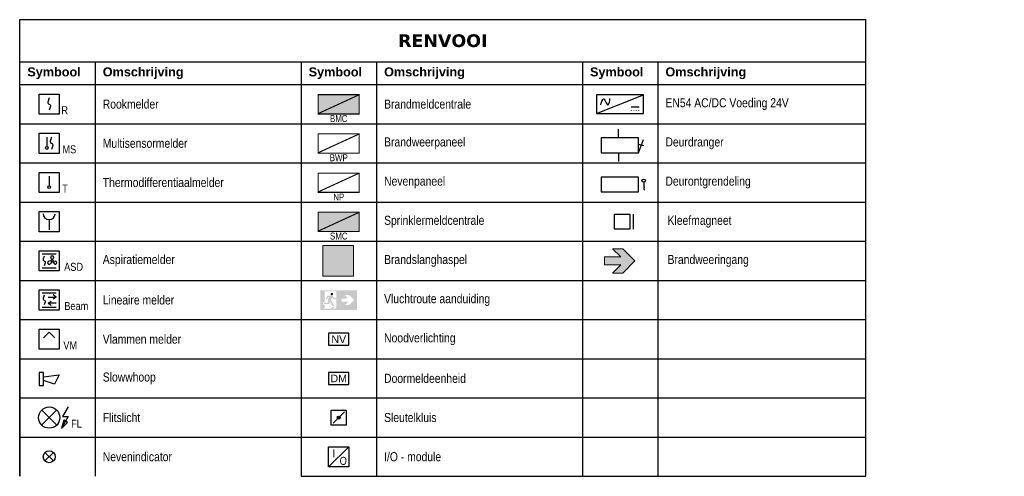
# Model space of a CAD drawing. Header units: millimetres. Extents: x 708096 to 1339077, y 428246 to 469230.
# Tile 1 of 15: x 708096 to 731369, y 446608 to 457413. Entities that reach past the tile are written whole.
import ezdxf
from ezdxf.enums import TextEntityAlignment as Align

# ---------------------------------------------------------------- set-up
doc = ezdxf.new("R2010")
doc.units = ezdxf.units.MM
doc.header["$LTSCALE"] = 171.31931
for name, color, linetype in [('001. HEFAS-KADERS', 7, 'Continuous'), ('002. HEFAS-BMI-CENTRALE APPARATUUR', 1, 'Continuous'), ('003. HEFAS-BMI-AUTOMATISCHE MELDERS', 1, 'Continuous'), ('004. HEFAS-BMI-HANDBRANDMELDERS', 1, 'Continuous'), ('005. HEFAS-BMI-OVERIGE COMPONENTEN', 1, 'Continuous'), ('FL------_DIV', 7, 'Continuous')]:
    doc.layers.add(name, color=color, linetype=linetype)
doc.styles.add('EN_Vastgoed_T2', font='arial.ttf')
doc.styles.get("Standard").update_dxf_attribs({"font": 'ARIALN.TTF'})
doc.styles.add('Verdana VET', font='verdanab.ttf')

# ---------------------------------------------------------------- blocks, each defined once
blk = doc.blocks.new('*U67')
at = {"true_color": 0x008a37}
h = blk.add_hatch(color=116, dxfattribs=at)
h.dxf.hatch_style = 1
edge = h.paths.add_edge_path(flags=16)
edge.add_line((-1.28, -0.62), (-1.65, -0.72))
edge.add_line((-1.65, -0.72), (-1.93, -0.44))
edge.add_line((-1.93, -0.44), (-1.57, -0.34))
edge.add_line((-1.57, -0.34), (-1.85, -0.06))
edge.add_line((-1.85, -0.06), (-2.22, -0.15))
edge.add_line((-2.22, -0.15), (-3.26, 0.88))
edge.add_line((-3.26, 0.88), (-2.89, 0.98))
edge.add_line((-2.89, 0.98), (-2.59, 1.28))
edge.add_line((-2.59, 1.28), (-2.86, 1.54))
edge.add_line((-2.86, 1.54), (-2.64, 1.75))
edge.add_line((-2.64, 1.75), (-2.23, 1.75))
edge.add_line((-2.23, 1.75), (-2.16, 1.69))
edge.add_line((-2.16, 1.69), (-0.74, 3.11))
edge.add_line((-0.74, 3.11), (0.86, 1.52))
edge.add_line((0.86, 1.52), (-0.04, 0.62))
edge.add_line((-0.04, 0.62), (-0.29, 0.88))
edge.add_line((-0.29, 0.88), (-0.29, 1.48))
edge.add_line((-0.29, 1.48), (-0.97, 2.17))
edge.add_line((-0.97, 2.17), (-1.51, 2.02))
edge.add_arc((-1.47, 1.89), 0.138, 105, 285)
edge.add_line((-1.44, 1.76), (-1.06, 1.86))
edge.add_line((-1.06, 1.86), (-0.88, 1.68))
edge.add_line((-0.88, 1.68), (-1.45, 1.52))
edge.add_line((-1.45, 1.52), (-1.84, 1.13))
edge.add_line((-1.84, 1.13), (-2.3, 1.59))
edge.add_line((-2.3, 1.59), (-2.57, 1.59))
edge.add_line((-2.57, 1.59), (-2.62, 1.54))
edge.add_line((-2.62, 1.54), (-1.88, 0.79))
edge.add_line((-1.88, 0.79), (-1.7, 0.79))
edge.add_line((-1.7, 0.79), (-1.41, 1.08))
edge.add_line((-1.41, 1.08), (-1.69, 0.04))
edge.add_line((-1.69, 0.04), (-1.41, -0.25))
edge.add_line((-1.41, -0.25), (-1.05, 1.09))
edge.add_line((-1.05, 1.09), (-0.57, 1.22))
edge.add_line((-0.57, 1.22), (-0.57, 0.76))
edge.add_line((-0.57, 0.76), (-0.23, 0.43))
edge.add_line((-0.23, 0.43), (-1.28, -0.62))
h.paths.add_polyline_path([(2.14, -2.14), (2.14, -0.76), (1.56, -0.18), (1.56, -1.13), (0.6, -0.18), (0.18, -0.6), (1.13, -1.56), (0.18, -1.56), (0.76, -2.14)], flags=16)
h.paths.add_polyline_path([(1.17, -3.89), (3.89, -1.17), (-1.17, 3.89), (-3.89, 1.17)])
edge = h.paths.add_edge_path(flags=0)
edge.add_arc((-0.13, 1.77), 0.239, -45, 315)
h = blk.add_hatch(color=116, dxfattribs=at)
h.dxf.hatch_style = 1
h.paths.add_polyline_path([(-0.3, 1.94, 1), (0.04, 1.6, 1)])
blk = doc.blocks.new('A$C10E655C1')
at = {"color": 1, "linetype": 'Continuous'}
blk.add_line((262, 179), (262, -179), dxfattribs=at)
blk.add_lwpolyline([(-179, -179), (-179, 179), (179, 179), (179, -179)], close=True, dxfattribs=at)
blk = doc.blocks.new('A$C4CCD760E')
at = {"color": 1, "linetype": 'Continuous'}
blk.add_line((134, 134), (-134, -134), dxfattribs=at)
blk.add_lwpolyline([(-179, -179), (-179, 179), (179, 179), (179, -179)], close=True, dxfattribs=at)
blk.add_circle((0, 0), 35, dxfattribs=at)
blk = doc.blocks.new('*U71')
at = {"color": 7, "const_width": 26.6}
blk.add_lwpolyline([(485, -232), (-485, -232), (-485, 223), (485, 223)], close=True, dxfattribs=at)
blk.add_lwpolyline([(-485, -223), (485, 223)], dxfattribs=at)
at = {"color": 7, "true_color": 0xffffff}
blk.add_solid([(485, 223), (-485, 223), (485, -232), (-485, -232)], dxfattribs=at)
at = {"color": 1, "true_color": 0xff0000}
blk.add_solid([(485, 213), (-485, 223), (-485, -223)], dxfattribs=at)
at = {"insert": (0, -424), "char_height": 163.55, "attachment_point": 8}
blk.add_mtext_dynamic_manual_height_columns('\\pxqc;{\\C2;BMC}', width=15.8, gutter_width=1, heights=[0], dxfattribs=at)
blk = doc.blocks.new('*U68')
at = {"color": 7, "const_width": 26.6}
blk.add_lwpolyline([(485, -232), (-485, -232), (-485, 223), (485, 223)], close=True, dxfattribs=at)
blk.add_lwpolyline([(-485, -223), (485, 223)], dxfattribs=at)
at = {"insert": (0, -424), "char_height": 163.55, "attachment_point": 8}
blk.add_mtext_dynamic_manual_height_columns('\\pxqc;{\\C2;BWP}', width=15.8, gutter_width=1, heights=[0], dxfattribs=at)
blk = doc.blocks.new('*U69')
at = {"color": 7, "const_width": 26.6}
blk.add_lwpolyline([(485, -232), (-485, -232), (-485, 223), (485, 223)], close=True, dxfattribs=at)
blk.add_lwpolyline([(-485, -223), (485, 223)], dxfattribs=at)
at = {"insert": (0, -424), "char_height": 163.55, "attachment_point": 8}
blk.add_mtext_dynamic_manual_height_columns('\\pxqc;{\\C2;NP}', width=15.8, gutter_width=1, heights=[0], dxfattribs=at)
blk = doc.blocks.new('*U70')
at = {"color": 7, "const_width": 26.6}
blk.add_lwpolyline([(485, -232), (-485, -232), (-485, 223), (485, 223)], close=True, dxfattribs=at)
blk.add_lwpolyline([(-485, -223), (485, 223)], dxfattribs=at)
at = {"color": 7, "true_color": 0xffffff}
blk.add_solid([(485, 223), (-485, 223), (485, -232), (-485, -232)], dxfattribs=at)
at = {"color": 1, "true_color": 0xff0000}
blk.add_solid([(485, 213), (-485, 223), (-485, -223)], dxfattribs=at)
at = {"insert": (0, -424), "char_height": 163.55, "attachment_point": 8}
blk.add_mtext_dynamic_manual_height_columns('\\pxqc;{\\C2;SMC}', width=15.8, gutter_width=1, heights=[0], dxfattribs=at)
blk = doc.blocks.new('*U74')
at = {"layer": '003. HEFAS-BMI-AUTOMATISCHE MELDERS', "color": 1, "linetype": 'Continuous'}
blk.add_lwpolyline([(-170, -170), (-170, 170), (170, 170), (170, -170)], close=True, dxfattribs=at)
blk.add_lwpolyline([(1, 105), (-21, 34, 0.457698), (0, 0, -0.462378), (21, -34), (-2, -102)], format="xyb", dxfattribs=at)
at = {"layer": '003. HEFAS-BMI-AUTOMATISCHE MELDERS', "insert": (261, -170), "char_height": 135, "width": 490.19, "attachment_point": 8}
blk.add_mtext('R', dxfattribs=at)
at = {"layer": '003. HEFAS-BMI-AUTOMATISCHE MELDERS'}
blk.add_attdef('COMPONENTNUMMER', text='', height=135, dxfattribs=at).set_placement((0, -308), align=Align.MIDDLE_CENTER)
blk = doc.blocks.new('*U60')
at = {"layer": '003. HEFAS-BMI-AUTOMATISCHE MELDERS', "color": 1, "linetype": 'Continuous'}
blk.add_line((-39, 105), (-39, -54), dxfattribs=at)
blk.add_lwpolyline([(-170, -170), (-170, 170), (170, 170), (170, -170)], close=True, dxfattribs=at)
blk.add_lwpolyline([(41, 105), (19, 34, 0.457698), (40, 0, -0.462378), (61, -34), (38, -102)], format="xyb", dxfattribs=at)
blk.add_circle((-40, -78), 24.3, dxfattribs=at)
at = {"layer": '003. HEFAS-BMI-AUTOMATISCHE MELDERS', "insert": (339, -170), "char_height": 135, "width": 490.19, "attachment_point": 8}
blk.add_mtext('MS', dxfattribs=at)
at = {"layer": '003. HEFAS-BMI-AUTOMATISCHE MELDERS'}
blk.add_attdef('COMPONENTNUMMER', text='', height=135, dxfattribs=at).set_placement((0, -308), align=Align.MIDDLE_CENTER)
blk = doc.blocks.new('*U61')
at = {"layer": '003. HEFAS-BMI-AUTOMATISCHE MELDERS', "color": 1, "linetype": 'Continuous'}
blk.add_line((1, 105), (1, -54), dxfattribs=at)
blk.add_lwpolyline([(-170, -170), (-170, 170), (170, 170), (170, -170)], close=True, dxfattribs=at)
blk.add_circle((0, -78), 24.3, dxfattribs=at)
at = {"layer": '003. HEFAS-BMI-AUTOMATISCHE MELDERS', "insert": (266, -170), "char_height": 135, "width": 855.74, "attachment_point": 8}
blk.add_mtext('T', dxfattribs=at)
at = {"layer": '003. HEFAS-BMI-AUTOMATISCHE MELDERS'}
blk.add_attdef('COMPONENTNUMMER', text='', height=135, dxfattribs=at).set_placement((0, -308), align=Align.MIDDLE_CENTER)
blk = doc.blocks.new('*U59')
at = {"layer": '003. HEFAS-BMI-AUTOMATISCHE MELDERS', "color": 1, "linetype": 'Continuous'}
blk.add_line((170, 170), (-170, -170), dxfattribs=at)
at = {"layer": '004. HEFAS-BMI-HANDBRANDMELDERS', "color": 1, "linetype": 'Continuous'}
blk.add_lwpolyline([(-170, 170), (170, 170), (170, -170), (-170, -170)], close=True, dxfattribs=at)
at = {"layer": '003. HEFAS-BMI-AUTOMATISCHE MELDERS', "char_height": 135, "width": 348.18, "attachment_point": 8}
for s, insert in [('I', (-84, -12)), ('O', (76, -139))]:
    blk.add_mtext(s, dxfattribs=dict(at, insert=insert))
at = {"layer": '003. HEFAS-BMI-AUTOMATISCHE MELDERS'}
blk.add_attdef('COMPONENTNUMMER', text='', height=135, dxfattribs=at).set_placement((0, -308), align=Align.MIDDLE_CENTER)
blk = doc.blocks.new('*U58')
at = {"layer": '003. HEFAS-BMI-AUTOMATISCHE MELDERS', "color": 1, "linetype": 'Continuous'}
blk.add_line((-170, -170), (-170, 170), dxfattribs=at)
blk.add_lwpolyline([(-170, -170), (-170, 170), (170, 170), (170, -170)], close=True, dxfattribs=at)
at = {"layer": '004. HEFAS-BMI-HANDBRANDMELDERS', "color": 1, "linetype": 'Continuous'}
blk.add_line((-1, 34), (-1, -136), dxfattribs=at)
blk.add_lwpolyline([(-170, 170), (170, 170), (170, -170), (-170, -170)], close=True, dxfattribs=at)
blk.add_arc((-1, 135), 101, 180, 0, dxfattribs=at)
at = {"layer": '003. HEFAS-BMI-AUTOMATISCHE MELDERS'}
blk.add_attdef('COMPONENTNUMMER', text='', height=135, dxfattribs=at).set_placement((0, -308), align=Align.MIDDLE_CENTER)
blk = doc.blocks.new('*U57')
at = {"layer": '003. HEFAS-BMI-AUTOMATISCHE MELDERS', "color": 1, "linetype": 'Continuous'}
for p, q in [((-119, 119), (119, 119)), ((43, 15), (28, 49)), ((58, 15), (74, 49)), ((-119, -119), (119, -119)), ((34, -1), (-3, -4)), ((42, -14), (20, -44)), ((61, -14), (82, -44)), ((68, -1), (105, -4))]:
    blk.add_line(p, q, dxfattribs=at)
blk.add_lwpolyline([(-83, 81), (-100, 33, 0.414214), (-85, 0), (-85, 0, -0.414214), (-70, -33), (-87, -81)], format="xyb", dxfattribs=at)
blk.add_circle((51, 0), 17, dxfattribs=at)
for centre, start, end in [((51, 59), 334.6231, 204.73), ((-1, -30), 94.6231, 324.73), ((102, -30), 214.6231, 84.73)]:
    blk.add_arc(centre, 25.5, start, end, dxfattribs=at)
at = {"layer": '004. HEFAS-BMI-HANDBRANDMELDERS', "color": 1, "linetype": 'Continuous'}
blk.add_lwpolyline([(-170, 170), (170, 170), (170, -170), (-170, -170)], close=True, dxfattribs=at)
at = {"layer": '003. HEFAS-BMI-AUTOMATISCHE MELDERS', "insert": (411, -170), "char_height": 135, "width": 1115.34, "attachment_point": 8}
blk.add_mtext('ASD', dxfattribs=at)
at = {"layer": '003. HEFAS-BMI-AUTOMATISCHE MELDERS'}
blk.add_attdef('COMPONENTNUMMER', text='', height=135, dxfattribs=at).set_placement((0, -308), align=Align.MIDDLE_CENTER)
blk = doc.blocks.new('A$C6E2578B6')
at = {"color": 1, "linetype": 'Continuous'}
for p, q in [((-4.46, 4.46), (4.46, -4.46)), ((4.46, 4.46), (-4.46, -4.46))]:
    blk.add_line(p, q, dxfattribs=at)
blk.add_lwpolyline([(12.04, 6.69), (8.33, 0.61), (12.04, 0.61), (8.33, -5.68)], dxfattribs=at)
blk.add_lwpolyline([(7.78, -6.81), (11.54, -3.05), (9.16, -1.67)], close=True, dxfattribs=at)
blk.add_circle((0, 0), 6.69, dxfattribs=at)
blk = doc.blocks.new('Flitslicht')
at = {"xscale": 25.40000000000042, "yscale": 25.40000000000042, "zscale": 25.40000000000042}
blk.add_blockref('A$C6E2578B6', (0, 0), dxfattribs=at)
blk = doc.blocks.new('A$C7CF26DE8')
at = {"xscale": 1.403670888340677, "yscale": 1.403670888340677, "zscale": 1.403670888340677}
blk.add_blockref('Flitslicht', (0, 0), dxfattribs=at)
blk = doc.blocks.new('*U56')
at = {"layer": '003. HEFAS-BMI-AUTOMATISCHE MELDERS', "xscale": 0.75, "yscale": 0.75, "zscale": 0.75}
blk.add_blockref('A$C7CF26DE8', (0, 0), dxfattribs=at)
at = {"layer": '003. HEFAS-BMI-AUTOMATISCHE MELDERS', "insert": (459, -170), "char_height": 135, "width": 1115.34, "attachment_point": 8}
blk.add_mtext('FL', dxfattribs=at)
blk = doc.blocks.new('NEVENINDICATOR')
at = {"color": 1, "linetype": 'Continuous'}
for p, q in [((-120, -120), (120, 120)), ((-120, 120), (120, -120))]:
    blk.add_line(p, q, dxfattribs=at)
blk.add_circle((0, 0), 170, dxfattribs=at)
blk = doc.blocks.new('A$C1404348D')
at = {"xscale": 0.7895648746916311, "yscale": 0.7895648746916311, "zscale": 0.7895648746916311}
blk.add_blockref('NEVENINDICATOR', (0, 0), dxfattribs=at)
blk = doc.blocks.new('*U55')
at = {"layer": '003. HEFAS-BMI-AUTOMATISCHE MELDERS', "xscale": 0.75, "yscale": 0.75, "zscale": 0.75}
blk.add_blockref('A$C1404348D', (0, 0), dxfattribs=at)
blk = doc.blocks.new('*U54')
at = {"layer": '003. HEFAS-BMI-AUTOMATISCHE MELDERS', "color": 1, "linetype": 'Continuous'}
blk.add_lwpolyline([(-170, 170), (-98, 170), (-98, 387), (-170, 387)], close=True, dxfattribs=at)
blk.add_lwpolyline([(-98, 319), (170, 348), (91, 191), (-98, 255)], dxfattribs=at)
at = {"layer": '003. HEFAS-BMI-AUTOMATISCHE MELDERS'}
blk.add_attdef('COMPONENTNUMMER2', text='', height=135, dxfattribs=at).set_placement((0, 493), align=Align.MIDDLE_CENTER)
blk = doc.blocks.new('*U53')
at = {"layer": '003. HEFAS-BMI-AUTOMATISCHE MELDERS', "color": 1, "linetype": 'Continuous'}
for p, q in [((-170, 170), (170, 170)), ((-170, -170), (-170, 170)), ((170, 170), (170, -170)), ((-119, 119), (119, 119)), ((-17, 51), (119, 51)), ((119, 51), (68, 85)), ((119, 51), (68, 17)), ((-119, -119), (119, -119)), ((-17, -51), (34, -17)), ((119, -51), (-17, -51)), ((-17, -51), (34, -85)), ((170, -170), (-170, -170))]:
    blk.add_line(p, q, dxfattribs=at)
blk.add_lwpolyline([(-83, 81), (-100, 33, 0.414214), (-85, 0), (-85, 0, -0.414214), (-70, -33), (-87, -81)], format="xyb", dxfattribs=at)
at = {"layer": '004. HEFAS-BMI-HANDBRANDMELDERS', "color": 1, "linetype": 'Continuous'}
blk.add_lwpolyline([(-170, 170), (170, 170), (170, -170), (-170, -170)], close=True, dxfattribs=at)
at = {"layer": '003. HEFAS-BMI-AUTOMATISCHE MELDERS', "insert": (456, -170), "char_height": 135, "width": 1115.34, "attachment_point": 8}
blk.add_mtext('Beam', dxfattribs=at)
at = {"layer": '003. HEFAS-BMI-AUTOMATISCHE MELDERS'}
blk.add_attdef('COMPONENTNUMMER', text='', height=135, dxfattribs=at).set_placement((0, -308), align=Align.MIDDLE_CENTER)
blk = doc.blocks.new('DVD_BSLH_001_v01')
at = {"layer": '005. HEFAS-BMI-OVERIGE COMPONENTEN', "lineweight": 0, "true_color": 0xbd3632}
h = blk.add_hatch(color=15, dxfattribs=at)
h.paths.add_polyline_path([(300, 300), (-300, 300), (-300, -300), (300, -300)])
h.paths.add_polyline_path([(1, -94), (-17, -94), (-17, 254), (0, 254), (11, 242), (11, 86), (21, 86, -11.935869), (21, 73), (11, 73), (11, -81)], flags=16)
h.paths.add_polyline_path([(103, -142, 0.121619), (140, -168, 0.053711), (184, -180, 0.091864), (215, -180, 0.003576), (246, -173), (246, -238), (210, -238, -0.093847), (162, -228, -0.11421), (132, -208, -0.070844), (117, -185, -0.066562)], flags=16)
h.paths.add_polyline_path([(-39, -78), (-42, -78, -0.414214), (-54, -66), (-54, 224, -0.414214), (-42, 237), (-39, 237, -0.414214), (-27, 224), (-27, -66, -0.414214)], flags=16)
h.paths.add_polyline_path([(54, -75, -0.140947), (99, -60, -0.186678), (156, -88, 0.0624), (189, -118, 0.067342), (246, -141, -0.194047), (194, -160, -0.184683), (135, -139, 0.00948), (93, -92, 0.112267)], flags=16)
h.paths.add_polyline_path([(-77, -78), (-80, -78, -0.414214), (-92, -66), (-92, 224, -0.414214), (-80, 237), (-77, 237, -0.414214), (-65, 224), (-65, -66, -0.414214)], flags=16)
h.paths.add_polyline_path([(-116, -78), (-118, -78, -0.414214), (-131, -66), (-131, 224, -0.414214), (-118, 237), (-116, 237, -0.414214), (-103, 224), (-103, -66, -0.414214)], flags=16)
h.paths.add_polyline_path([(-154, -78), (-157, -78, -0.414214), (-169, -66), (-169, 224, -0.414214), (-157, 237), (-154, 237, -0.414214), (-142, 224), (-142, -66, -0.414214)], flags=16)
h.paths.add_polyline_path([(-187, -202), (-202, -202), (-207, -169, -0.23251), (-208, -168, -0.130777), (-206, -167), (-182, -167, -0.065582), (-180, -167)], flags=16)
h.paths.add_polyline_path([(-180, -146), (-207, -146), (-208, 224, -0.414402), (-195, 237), (-193, 237, -0.414214), (-180, 224)], flags=16)
h.paths.add_polyline_path([(113, -7, -0.134714), (103, 55, 0.072408), (155, -3, 0.126765), (237, -42), (246, -42), (246, -109, -0.121842), (153, -64, -0.092222)], flags=16)
h.paths.add_polyline_path([(30, 73), (52, 73), (52, 50, 0.121659), (67, 50), (67, 73), (91, 73, -0.769185)], flags=0)
h.paths.add_polyline_path([(-217, -95), (-236, -95), (-246, -82), (-246, 242), (-234, 253), (-217, 253)], flags=16)
h.paths.add_polyline_path([(131, 58, -0.042192), (110, 124, 0.136872), (86, 153, -0.111668), (112, 152, -0.150949), (155, 117, 0.015659), (188, 49, 0.165104), (246, -7, -0.199323), (184, -3, -0.171723)], flags=16)
h.paths.add_polyline_path([(29, 86, -0.289048), (52, 112), (52, 86)], flags=0)
h.paths.add_polyline_path([(67, 86), (67, 112, -0.310761), (92, 86)], flags=0)
h.paths.add_polyline_path([(197, 69, -0.138123), (177, 120, -0.090327), (182, 184, 0.060954), (208, 123, 0.18753), (246, 90), (246, 23, -0.083194)], flags=16)
at = {"layer": '005. HEFAS-BMI-OVERIGE COMPONENTEN', "lineweight": 0, "true_color": 0xffffff}
h = blk.add_hatch(color=7, dxfattribs=at)
h.paths.add_polyline_path([(-217, 253), (-234, 253), (-246, 242), (-246, -82), (-236, -95), (-217, -95)])
h.paths.add_polyline_path([(-180, 224, 0.413383), (-193, 237), (-195, 237, 0.414214), (-208, 224), (-207, -146), (-180, -146)])
h.paths.add_polyline_path([(-180, -168, 0.214869), (-180, -167, 0.054343), (-182, -167), (-206, -167, 0.130777), (-208, -168, 0.23251), (-207, -169), (-202, -202), (-187, -202)])
h.paths.add_polyline_path([(-142, 224, 0.414214), (-154, 237), (-157, 237, 0.414214), (-169, 224), (-169, -66, 0.414214), (-157, -78), (-154, -78, 0.414214), (-142, -66)])
h.paths.add_polyline_path([(-103, 224, 0.414214), (-116, 237), (-118, 237, 0.414214), (-131, 224), (-131, -66, 0.414214), (-118, -78), (-116, -78, 0.414214), (-103, -66)])
h.paths.add_polyline_path([(-65, 224, 0.414214), (-77, 237), (-80, 237, 0.414214), (-92, 224), (-92, -66, 0.414214), (-80, -78), (-77, -78, 0.414214), (-65, -66)])
h.paths.add_polyline_path([(-27, 224, 0.414214), (-39, 237), (-42, 237, 0.414214), (-54, 224), (-54, -66, 0.414214), (-42, -78), (-39, -78, 0.414214), (-27, -66)])
h.paths.add_polyline_path([(11, 73), (21, 73, 11.935869), (21, 86), (11, 86), (11, 242), (0, 254), (-17, 254), (-17, -94), (1, -94), (11, -81)])
h.paths.add_polyline_path([(30, 73), (52, 73), (52, 50, 0.121659), (67, 50), (67, 73), (91, 73, -0.769185)], flags=16)
h.paths.add_polyline_path([(29, 86, -0.289048), (52, 112), (52, 86)], flags=16)
h.paths.add_polyline_path([(67, 86), (67, 112, -0.310761), (92, 86)], flags=16)
h.paths.add_polyline_path([(246, 90, -0.18753), (208, 123, -0.060954), (182, 184, 0.090327), (177, 120, 0.138123), (197, 69, 0.083194), (246, 23)])
h.paths.add_polyline_path([(188, 49, -0.015659), (155, 117, 0.150949), (112, 152, 0.111668), (86, 153, -0.136872), (110, 124, 0.042192), (131, 58, 0.171723), (184, -3, 0.199323), (246, -7, -0.165104)])
h.paths.add_polyline_path([(246, -42), (237, -42, -0.126765), (155, -3, -0.072408), (103, 55, 0.134714), (113, -7, 0.092222), (153, -64, 0.121842), (246, -109)])
h.paths.add_polyline_path([(156, -88, 0.186678), (99, -60, 0.140947), (54, -75, -0.112267), (93, -92, -0.00948), (135, -139, 0.184683), (194, -160, 0.194047), (246, -141, -0.067342), (189, -118, -0.0624)])
h.paths.add_polyline_path([(246, -173, -0.003576), (215, -180, -0.091864), (184, -180, -0.053711), (140, -168, -0.121619), (103, -142, 0.066562), (117, -185, 0.070844), (132, -208, 0.11421), (162, -228, 0.093847), (210, -238), (246, -238)])
at = {"layer": '005. HEFAS-BMI-OVERIGE COMPONENTEN', "color": 15, "lineweight": 0, "true_color": 0xbd3632}
blk.add_lwpolyline([(-300, 300), (300, 300), (300, -300), (-300, -300)], close=True, dxfattribs=at)
blk = doc.blocks.new('*U62')
at = {"layer": '003. HEFAS-BMI-AUTOMATISCHE MELDERS', "color": 1, "linetype": 'Continuous'}
for q in [(-96, 23), (96, 23)]:
    blk.add_line((0, 119), q, dxfattribs=at)
at = {"layer": '004. HEFAS-BMI-HANDBRANDMELDERS', "color": 1, "linetype": 'Continuous'}
blk.add_lwpolyline([(-170, 170), (170, 170), (170, -170), (-170, -170)], close=True, dxfattribs=at)
at = {"layer": '003. HEFAS-BMI-AUTOMATISCHE MELDERS', "insert": (354, -170), "char_height": 135, "width": 1115.34, "attachment_point": 8}
blk.add_mtext('VM', dxfattribs=at)
at = {"layer": '003. HEFAS-BMI-AUTOMATISCHE MELDERS'}
for tag, p in [('COMPONENTNUMMER2', (0, 493)), ('COMPONENTNUMMER', (0, -308))]:
    blk.add_attdef(tag, text='', height=135, dxfattribs=at).set_placement(p, align=Align.MIDDLE_CENTER)
blk = doc.blocks.new('A$C00AA74E4')
at = {"layer": '005. HEFAS-BMI-OVERIGE COMPONENTEN', "transparency": 33554559}
h = blk.add_hatch(color=256, dxfattribs=at)
h.paths.add_polyline_path([(1.38, -0.73), (1.48, -0.73), (1.53, -0.78), (1.48, -0.83), (1.35, -0.83), (1.33, -0.78), (1.35, -0.75)], flags=0)
h.paths.add_polyline_path([(1.68, -0.73), (1.78, -0.73), (1.83, -0.78), (1.78, -0.83), (1.68, -0.83), (1.63, -0.78)], flags=0)
h.paths.add_polyline_path([(1.98, -0.73), (2.08, -0.73), (2.13, -0.78), (2.08, -0.83), (1.98, -0.83), (1.93, -0.78)], flags=0)
h.paths.add_polyline_path([(2.28, -0.73), (2.38, -0.73), (2.42, -0.75), (2.43, -0.78), (2.42, -0.83), (2.28, -0.83), (2.23, -0.78)], flags=0)
at = {"layer": '005. HEFAS-BMI-OVERIGE COMPONENTEN', "lineweight": 25}
blk.add_lwpolyline([(-2.95, -1.18), (2.95, -1.18), (2.95, 1.18), (-2.95, 1.18)], close=True, dxfattribs=at)
for points in [[(-2.95, -1.18), (2.95, 1.18)], [(2.4, -0.4), (1.38, -0.4)]]:
    blk.add_lwpolyline(points, dxfattribs=at)
for points in [[(-2.4, -0.08), (-2.37, 0.13), (-2.22, 0.63), (-2.08, 0.67)], [(-2.08, 0.67), (-1.95, 0.7), (-1.85, 0.38), (-1.75, 0.15)], [(-1.75, 0.15), (-1.65, -0.03), (-1.57, -0.15), (-1.48, -0.08)], [(-1.48, -0.08), (-1.38, 0), (-1.28, 0.43), (-1.28, 0.73)]]:
    blk.add_open_spline(points, degree=3, dxfattribs=at)
blk = doc.blocks.new('A$C06C07E43')
at = {"layer": '005. HEFAS-BMI-OVERIGE COMPONENTEN', "lineweight": 25}
for points in [[(-0.3, 1.3), (-0.3, 2.64)], [(2.85, -1.1), (3.65, 1.02)], [(2.85, 0.27), (3.65, 0.04)], [(-0.3, -1.15), (-0.3, -2.48)]]:
    blk.add_lwpolyline(points, dxfattribs=at)
blk.add_lwpolyline([(-3.05, -1.1), (2.85, -1.1), (2.85, 1.25), (-3.05, 1.25)], close=True, dxfattribs=at)
blk = doc.blocks.new('DVD_DIV_010')
at = {"layer": 'FL------_DIV', "linetype": 'Continuous', "lineweight": 0, "true_color": 0xbd3632}
blk.add_hatch(color=15, dxfattribs=at).paths.add_polyline_path([(-240, 63), (18, 63), (-111, 192), (48, 192), (240, 0), (48, -192), (-111, -192), (18, -63), (-240, -63)])
at = {"layer": 'FL------_DIV', "color": 15, "linetype": 'Continuous', "lineweight": 0, "true_color": 0xbd3632}
blk.add_lwpolyline([(-240, 63), (18, 63), (-111, 192), (48, 192), (240, 0), (240, 0), (240, 0), (48, -192), (-111, -192), (18, -63), (-240, -63)], close=True, dxfattribs=at)

msp = doc.modelspace()

# ---------------------------------------------------------------- linework, layer by layer
for p, q in [((728096, 446608), (728096, 457413)), ((714746, 456413), (714746, 455807)), ((714746, 446608), (728096, 446608))]:
    msp.add_line(p, q)
at = {"color": 1, "linetype": 'Continuous'}
msp.add_line((715771, 448133), (715503, 447864), dxfattribs=at)
msp.add_lwpolyline([(715458, 447820), (715458, 448177), (715816, 448177), (715816, 447820)], close=True, dxfattribs=at)
msp.add_circle((715637, 447998), 35, dxfattribs=at)
at = {"layer": '001. HEFAS-KADERS'}
for p, q in [((708096, 446608), (708096, 457413)), ((708096, 457413), (728096, 457413)), ((708096, 456413), (728096, 456413)), ((709878, 456413), (709878, 446608)), ((716528, 456413), (716528, 446608)), ((721396, 456413), (721396, 446608)), ((723178, 456413), (723178, 446608)), ((708096, 455878), (721396, 455878)), ((708096, 455807), (708096, 446608)), ((714746, 455807), (714746, 446608)), ((721396, 455878), (728096, 455878))]:
    msp.add_line(p, q, dxfattribs=at)
at = {"layer": '001. HEFAS-KADERS', "color": 8}
for p, q in [((708096, 454951), (721396, 454951)), ((721396, 454951), (728096, 454951)), ((708096, 454024), (721396, 454024)), ((721396, 454024), (728096, 454024)), ((708096, 453097), (721396, 453097)), ((721396, 453097), (728096, 453097)), ((708096, 452170), (728096, 452170)), ((708096, 451243), (721396, 451243)), ((721396, 451243), (728096, 451243)), ((708096, 450316), (721396, 450316)), ((721396, 450316), (728096, 450316)), ((708096, 449389), (721396, 449389)), ((721396, 449389), (728096, 449389)), ((708096, 448462), (721396, 448462)), ((721396, 448462), (728096, 448462)), ((708096, 447535), (721396, 447535)), ((721396, 447535), (728096, 447535))]:
    msp.add_line(p, q, dxfattribs=at)
at = {"layer": '005. HEFAS-BMI-OVERIGE COMPONENTEN'}
msp.add_lwpolyline([(721839, 453337), (722724, 453337), (722724, 453689), (721839, 453689)], close=True, dxfattribs=at)
for points in [[(722846, 453574), (722846, 453397)], [(722849, 453452), (722874, 453452)], [(722849, 453422), (722861, 453422)], [(722849, 453392), (722874, 453392)]]:
    msp.add_lwpolyline(points, dxfattribs=at)
at = {"layer": '005. HEFAS-BMI-OVERIGE COMPONENTEN', "color": 7}
for points in [[(715877, 449994), (715397, 449994), (715397, 449711), (715877, 449711)], [(715877, 449067), (715397, 449067), (715397, 448784), (715877, 448784)]]:
    msp.add_lwpolyline(points, close=True, dxfattribs=at)
at = {"layer": '005. HEFAS-BMI-OVERIGE COMPONENTEN'}
for points in [[(722844, 453634), (722814, 453634), (722791, 453622), (722791, 453604)], [(722844, 453634), (722814, 453634), (722791, 453622), (722791, 453604)], [(722791, 453604), (722791, 453589), (722814, 453574), (722844, 453574)], [(722791, 453604), (722791, 453589), (722814, 453574), (722844, 453574)], [(722894, 453604), (722894, 453622), (722871, 453634), (722844, 453634)], [(722894, 453604), (722894, 453622), (722871, 453634), (722844, 453634)], [(722844, 453574), (722871, 453574), (722894, 453589), (722894, 453604)], [(722844, 453574), (722871, 453574), (722894, 453589), (722894, 453604)]]:
    msp.add_open_spline(points, degree=3, dxfattribs=at)

# ---------------------------------------------------------------- block references
for name, p, xscale, yscale, zscale in [('A$C00AA74E4', (722287, 455414), 188.122409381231, 188.122409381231, 188.122409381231), ('A$C06C07E43', (722296, 454428), 150.0000000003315, 150.0000000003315, 150.0000000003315), ('DVD_DIV_010', (722277, 451706), 1.5, 1.5, 1.5)]:
    msp.add_blockref(name, p, dxfattribs=dict(xscale=xscale, yscale=yscale, zscale=zscale))
at = {"layer": '002. HEFAS-BMI-CENTRALE APPARATUUR'}
for name, p in [('*U71', (715637, 455414)), ('*U68', (715637, 454487)), ('*U69', (715637, 453560)), ('*U70', (715637, 452633))]:
    msp.add_blockref(name, p, dxfattribs=at)
at = {"layer": '003. HEFAS-BMI-AUTOMATISCHE MELDERS', "xscale": 1.403670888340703, "yscale": 1.403670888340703, "zscale": 1.403670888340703}
for name, p in [('*U74', (708793, 455414)), ('*U60', (708793, 454487)), ('*U61', (708793, 453560)), ('*U57', (708793, 451706)), ('*U53', (708793, 450779)), ('*U62', (708793, 449852))]:
    msp.add_blockref(name, p, dxfattribs=at)
at = {"layer": '004. HEFAS-BMI-HANDBRANDMELDERS', "xscale": 1.403670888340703, "yscale": 1.403670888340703, "zscale": 1.403670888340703}
msp.add_blockref('*U58', (708793, 452633), dxfattribs=at)
at = {"layer": '005. HEFAS-BMI-OVERIGE COMPONENTEN'}
for name, p, xscale, yscale, zscale in [('A$C10E655C1', (722337, 452633), 0.998810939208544, 0.998810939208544, 0.998810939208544), ('DVD_BSLH_001_v01', (715621, 451707), 1.21, 1.21, 1.21), ('*U54', (708793, 448518), 1.403670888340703, 1.403670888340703, 1.403670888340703), ('*U56', (708793, 447998), 1.403670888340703, 1.403670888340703, 1.403670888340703), ('A$C4CCD760E', (715637, 447998), 0.998810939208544, 0.998810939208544, 0.998810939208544), ('*U55', (708793, 447071), 1.403670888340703, 1.403670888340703, 1.403670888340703), ('*U59', (715637, 447071), 1.403670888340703, 1.403670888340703, 1.403670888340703)]:
    msp.add_blockref(name, p, dxfattribs=dict(at, xscale=xscale, yscale=yscale, zscale=zscale))
at = {"layer": '005. HEFAS-BMI-OVERIGE COMPONENTEN', "xscale": 121, "yscale": 121, "zscale": 121, "rotation": 45.00000000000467}
msp.add_blockref('*U67', (715637, 450779), dxfattribs=at)

# ---------------------------------------------------------------- texts
at = {"color": 7, "insert": (718096, 456913), "char_height": 300, "attachment_point": 5, "style": 'Verdana VET'}
msp.add_mtext_dynamic_manual_height_columns('\\pxqc;RENVOOI', width=330673.79, gutter_width=100, heights=[9079], dxfattribs=at)
at = {"color": 10, "style": 'EN_Vastgoed_T2'}
for tag, p in [('NV', (715637, 449852)), ('DM', (715637, 448925))]:
    msp.add_attdef(tag, text='NV', height=180, dxfattribs=at).set_placement(p, align=Align.MIDDLE_CENTER)
at = {"layer": '001. HEFAS-KADERS', "char_height": 213.92, "attachment_point": 4}
for s, width, insert in [('\\pxql;{\\fArial|b1|i0|c0|p34;\\C7;Symbool}', 18685.93, (708276, 456145)), ('\\pxql;{\\fArial|b1|i0|c0|p34;\\C7;Omschrijving}', 18685.93, (710059, 456145)), ('\\pxql;{\\fArial|b1|i0|c0|p34;\\C7;Symbool}', 18685.93, (714926, 456145)), ('\\pxql;{\\fArial|b1|i0|c0|p34;\\C7;Omschrijving}', 18685.93, (716709, 456145)), ('\\pxql;{\\fArial|b1|i0|c0|p34;\\C7;Symbool}', 18685.93, (721576, 456145)), ('\\pxql;{\\fArial|b1|i0|c0|p34;\\C7;Omschrijving}', 18685.93, (723359, 456145)), ('\\pxql;{\\C7;Rookmelder}', 18685.93, (710059, 455414)), ('\\pxql;{\\C7;Brandmeldcentrale}', 18685.93, (716709, 455414)), ('{\\C7;EN54 AC/DC Voeding 24V}', 18685.93, (723359, 455414)), ('\\pxql;{\\C7;Multisensormelder}', 18685.93, (710059, 454487)), ('\\pxql;{\\C7;Brandweerpaneel}', 18685.93, (716709, 454487)), ('{\\C7;Deurdranger}', 18685.93, (723359, 454487)), ('{\\C7;Thermodifferentiaalmelder}', 18685.93, (710059, 453560)), ('\\pxql;{\\C7;Nevenpaneel}', 18685.93, (716709, 453560)), ('{\\C7;Deurontgrendeling}', 18685.93, (723359, 453560)), ('\\pxql;{\\C7;Sprinklermeldcentrale}', 18685.93, (716709, 452633)), ('{\\C7;Kleefmagneet}', 352385.72, (723409, 452633)), ('{\\C7;Aspiratiemelder}', 18685.93, (710059, 451706)), ('\\pxql;{\\C7;Brandslanghaspel}', 18685.93, (716709, 451706)), ('{\\C7;Brandweeringang}', 352385.72, (723409, 451706)), ('{\\C7;Lineaire melder}', 446167.22, (710059, 450779)), ('\\pxql;{\\C7;Vluchtroute aanduiding}', 611226.91, (716709, 450779)), ('{\\C7;Vlammen melder}', 446167.22, (710059, 449852)), ('\\pxql;{\\C7;Noodverlichting}', 18685.93, (716709, 449852)), ('{\\C7;Slowwhoop}', 18685.93, (710059, 448925)), ('{\\C7;Doormeldeenheid}', 18685.93, (716709, 448925)), ('{\\C7;Flitslicht}', 18685.93, (710059, 447998)), ('{\\C7;Sleutelkluis}', 352385.72, (716709, 447998)), ('{\\C7;Nevenindicator}', 18685.93, (710059, 447071)), ('{\\C7;I/O - module}', 296004.96, (716709, 447071))]:
    msp.add_mtext_dynamic_manual_height_columns(s, width=width, gutter_width=100, heights=[0], dxfattribs=dict(at, insert=insert))

doc.saveas('drawing.dxf')
